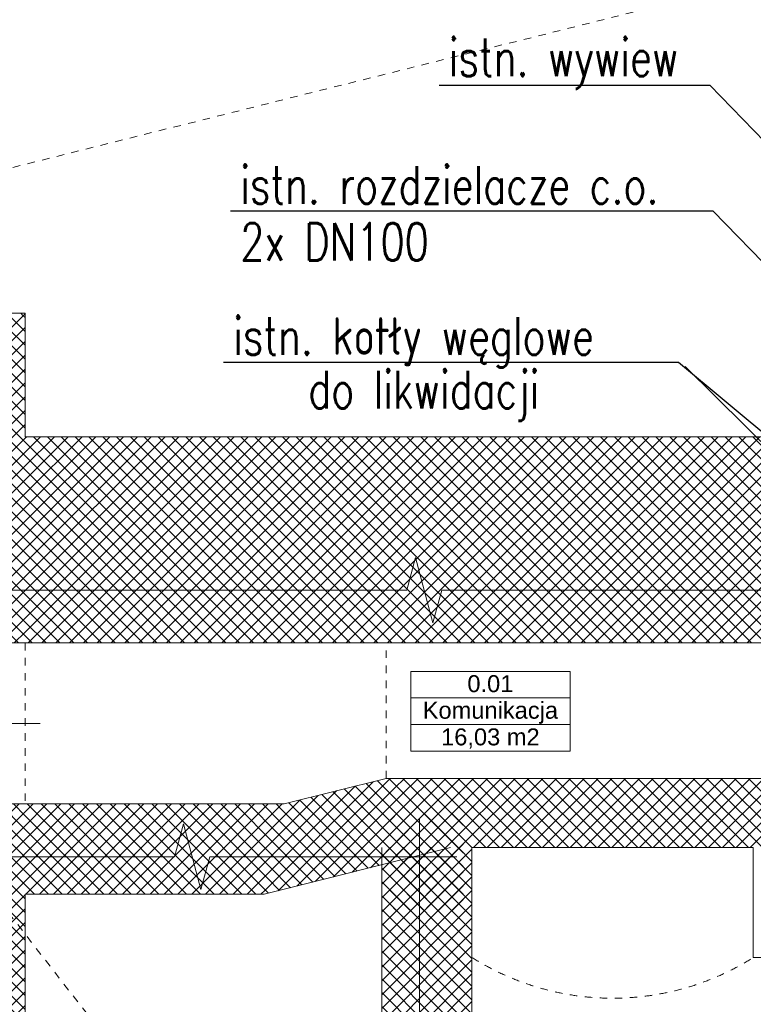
# Model space of a CAD drawing. Header units: millimetres. Extents: x 309006 to 595006, y -33000 to 67000.
# Tile 41 of 55: x 546151 to 551027, y 4413 to 10954. Entities that reach past the tile are written whole.
import ezdxf
from ezdxf.enums import TextEntityAlignment as Align

# ---------------------------------------------------------------- set-up
doc = ezdxf.new("R2010")
doc.units = ezdxf.units.MM
doc.header["$MEASUREMENT"] = 0
doc.linetypes.add('Przerywana 1_100', pattern=[100, 50, -50])
for name, color, linetype in [('Drzwi ArchiCAD', 7, 'Continuous'), ('Opisy', 7, 'Continuous'), ('Wymiary', 7, 'Continuous')]:
    doc.layers.add(name, color=color, linetype=linetype)
for name, color, linetype, lineweight in [('Drzwi ArchiCAD_Nr_pióra__21', 7, 'Continuous', 50), ('Drzwi ArchiCAD_Nr_pióra__3', 7, 'Continuous', 20), ('Drzwi ArchiCAD_Nr_pióra__4', 7, 'Continuous', 20), ('Metryczki pomieszczeń ArchiCADa_Nr_pióra__6', 7, 'Continuous', 13), ('Opisy_Nr_pióra__120', 7, 'Continuous', 5), ('PU_opisy_wk', 3, 'Continuous', 25), ('Znaczniki drzwi ArchiCADa_Nr_pióra__5', 7, 'Continuous', 5), ('Ściany_Nr_pióra__21', 7, 'Continuous', 50)]:
    doc.layers.add(name, color=color, linetype=linetype, lineweight=lineweight)
for name, color, linetype, lineweight, true_color in [('Drzwi ArchiCAD_Nr_pióra__82', 7, 'Continuous', 5, 0x4b4b4b), ('Opisy_Nr_pióra__82', 7, 'Continuous', 5, 0x4b4b4b), ('Stropy_Nr_pióra__82', 7, 'Continuous', 5, 0x4b4b4b), ('Ściany_Nr_pióra__102', 7, 'Continuous', 5, 0x8c8c8c), ('Ściany_Nr_pióra__82', 7, 'Continuous', 5, 0x4b4b4b)]:
    doc.layers.add(name, color=color, linetype=linetype, lineweight=lineweight, true_color=true_color)
doc.styles.add('8', font='simplex.shx', dxfattribs={"width": 0.75})
doc.styles.add('GENERATED_STYLE_1', font='arial.ttf')
doc.styles.add('GENERATED_STYLE_2', font='arial.ttf')
pattern_1 = [(135, (561939.59, -272436.916), (-45.961939, -45.961939), []), (225, (561939.59, -272436.916), (-45.961939, 45.961939), [])]

# ---------------------------------------------------------------- blocks, each defined once
blk = doc.blocks.new('D1 Drzwi proste 13_9')
at = {"layer": 'Drzwi ArchiCAD_Nr_pióra__21', "linetype": 'Continuous'}
for p, q in [((-535, 0), (-535, -80)), ((535, 0), (535, -80))]:
    blk.add_line(p, q, dxfattribs=at)
at = {"layer": 'Drzwi ArchiCAD_Nr_pióra__3', "linetype": 'Continuous'}
blk.add_arc((485, 0), 970, 92.36338, 180, dxfattribs=at)
at = {"layer": 'Drzwi ArchiCAD_Nr_pióra__4', "linetype": 'Continuous'}
for p, q in [((485, 970), (445, 970)), ((445, 970), (445, 0)), ((485, 0), (485, 970)), ((-485, 0), (-535, 0)), ((-535, 0), (-535, -80)), ((-485, -80), (-485, 0)), ((445, 0), (485, 0)), ((535, 0), (485, 0)), ((485, 0), (485, -80)), ((535, -80), (535, 0)), ((-535, -80), (-485, -80)), ((485, -80), (535, -80))]:
    blk.add_line(p, q, dxfattribs=at)
at = {"layer": 'Drzwi ArchiCAD_Nr_pióra__82', "linetype": 'Przerywana 1_100'}
for p, q in [((-535, 0), (535, 0)), ((-535, -750), (535, -750))]:
    blk.add_line(p, q, dxfattribs=at)
blk = doc.blocks.new('Znacznik O 13_4')
at = {"layer": 'Znaczniki drzwi ArchiCADa_Nr_pióra__5', "linetype": 'Continuous'}
blk.add_line((0, -1031.25), (0, 100), dxfattribs=at)
at = {"layer": 'Znaczniki drzwi ArchiCADa_Nr_pióra__5', "style": 'GENERATED_STYLE_1'}
for tag, p in [('AC_MarkerText_3', (-161.25, -747.2295)), ('A', (13.75, -747.2295))]:
    blk.add_attdef(tag, text='', height=87.5, rotation=270, dxfattribs=at).set_placement(p, align=Align.BOTTOM_LEFT)
blk = doc.blocks.new('Komunikacja_0.01_37', base_point=(277411.2, 6721.2))
at = {"layer": 'Metryczki pomieszczeń ArchiCADa_Nr_pióra__6', "linetype": 'Continuous'}
for p, q in [((276881.4, 6986.3), (277941.1, 6986.3)), ((276881.4, 6809.6), (276881.4, 6986.3)), ((277941.1, 6986.3), (277941.1, 6809.6)), ((277941.1, 6809.6), (276881.4, 6809.6)), ((276881.4, 6809.6), (277941.1, 6809.6)), ((276881.4, 6632.8), (276881.4, 6809.6)), ((277941.1, 6809.6), (277941.1, 6632.8)), ((277941.1, 6632.8), (276881.4, 6632.8)), ((276881.4, 6632.8), (277941.1, 6632.8)), ((276881.4, 6456), (276881.4, 6632.8)), ((277941.1, 6632.8), (277941.1, 6456)), ((277941.1, 6456), (276881.4, 6456))]:
    blk.add_line(p, q, dxfattribs=at)
at = {"layer": 'Metryczki pomieszczeń ArchiCADa_Nr_pióra__6'}
for tag, style, p in [('ROOM_NUMBER', 'GENERATED_STYLE_2', (277411.2, 6960.6)), ('ROOM_NAME', 'GENERATED_STYLE_2', (277411.2, 6783.8)), ('ROOM_AREA', 'GENERATED_STYLE_1', (277411.2, 6607.1))]:
    blk.add_attdef(tag, text='', height=112.5, dxfattribs=dict(at, style=style)).set_placement(p, align=Align.TOP_CENTER)

msp = doc.modelspace()

# ---------------------------------------------------------------- hatches: boundary and pattern name
at = {"layer": 'Ściany_Nr_pióra__102', "linetype": 'Continuous', "lineweight": 5}
h = msp.add_hatch(dxfattribs=at)
h.set_pattern_fill('Bloczki_betonowe', color=256, angle=90, style=0, pattern_type=2)
h.set_pattern_definition(pattern_1)
h.paths.add_polyline_path([(543882.5, 8304.2), (545437.5, 8304.2), (546187.5, 9004.2), (543182.5, 9004.2)])
h = msp.add_hatch(dxfattribs=at)
h.set_pattern_fill('Bloczki_betonowe', color=256, angle=90, style=0, pattern_type=2)
h.set_pattern_definition(pattern_1)
h.paths.add_polyline_path([(545437.5, 8304.2), (545437.5, 6814.2), (545517.5, 6814.2), (546187.5, 6814.2), (546187.5, 9004.2)])
h = msp.add_hatch(dxfattribs=at)
h.set_pattern_fill('Bloczki_betonowe', color=256, angle=90, style=0, pattern_type=2)
h.set_pattern_definition(pattern_1)
h.paths.add_polyline_path([(552727.5, 8184.2), (546187.5, 8184.2), (546187.5, 6814.2), (552727.5, 6814.2)])
h = msp.add_hatch(dxfattribs=at)
h.set_pattern_fill('Bloczki_betonowe', color=256, angle=90, style=0, pattern_type=2)
h.set_pattern_definition(pattern_1)
h.paths.add_polyline_path([(548587.5, 5914.2), (547908.4, 5744.2), (547776.5, 5144.2), (549014.8, 5454.2)])
h = msp.add_hatch(dxfattribs=at)
h.set_pattern_fill('Bloczki_betonowe', color=256, angle=90, style=0, pattern_type=2)
h.set_pattern_definition(pattern_1)
h.paths.add_polyline_path([(549014.8, 5454.2), (552357.5, 5454.2), (552357.5, 5914.2), (548587.5, 5914.2)])
h = msp.add_hatch(dxfattribs=at)
h.set_pattern_fill('Bloczki_betonowe', color=256, angle=90, style=0, pattern_type=2)
h.set_pattern_definition(pattern_1)
h.paths.add_polyline_path([(545437.5, 1144.2), (546187.5, 1864.2), (546187.5, 5744.2), (545517.5, 5744.2), (545437.5, 5744.2)])
h = msp.add_hatch(dxfattribs=at)
h.set_pattern_fill('Bloczki_betonowe', color=256, angle=90, style=0, pattern_type=2)
h.set_pattern_definition(pattern_1)
h.paths.add_polyline_path([(546187.5, 5144.2), (547776.5, 5144.2), (547908.4, 5744.2), (546187.5, 5744.2)])
h = msp.add_hatch(dxfattribs=at)
h.set_pattern_fill('Bloczki_betonowe', color=256, angle=90, style=0, pattern_type=2)
h.set_pattern_definition(pattern_1)
h.paths.add_polyline_path([(548557.5, 5454.2), (548557.5, 1864.2), (549157.5, 1864.2), (549157.5, 5454.2)])

# ---------------------------------------------------------------- linework, layer by layer
at = {"layer": 'Opisy', "color": 9, "linetype": 'Continuous', "lineweight": 5}
for p, q in [((552727.5, 6814.2), (545517.5, 6814.2)), ((547908.4, 5744.2), (548587.5, 5914.2)), ((548587.5, 5914.2), (553357.5, 5914.2)), ((545517.5, 5744.2), (547908.4, 5744.2)), ((549157.5, 5454.2), (549157.5, 1864.2)), ((551027.5, 5454.2), (549157.5, 5454.2))]:
    msp.add_line(p, q, dxfattribs=at)
at = {"layer": 'Opisy_Nr_pióra__120', "linetype": 'Continuous', "lineweight": 5}
for p, q in [((548723.5, 7164.2), (548781.7, 7381.5)), ((548898.2, 6946.8), (548781.7, 7381.5)), ((545537.5, 7164.2), (548723.5, 7164.2)), ((548898.2, 6946.8), (548956.5, 7164.2)), ((548956.5, 7164.2), (552142.5, 7164.2)), ((548807.5, 3567.4), (548807.5, 5644.2)), ((547239.2, 5611.5), (547181, 5394.2)), ((547239.2, 5611.5), (547355.7, 5176.8)), ((547181, 5394.2), (545537.5, 5394.2)), ((547414, 5394.2), (547355.7, 5176.8)), ((549057.5, 5394.2), (547414, 5394.2))]:
    msp.add_line(p, q, dxfattribs=at)
at = {"layer": 'Opisy_Nr_pióra__82', "linetype": 'Przerywana 1_100', "lineweight": 5}
for p, q in [((559057.5, 13212.1), (538942.5, 8182.1)), ((548807.5, 1507.7), (545787.5, 5394.2))]:
    msp.add_line(p, q, dxfattribs=at)
at = {"layer": 'PU_opisy_wk'}
for p, q in [((548938.8, 10518.7), (550739.1, 10518.7)), ((550739.1, 10518.7), (553613.5, 7551.5)), ((547551.7, 9683.9), (550758.6, 9683.9)), ((550758.6, 9683.9), (553283.4, 7090)), ((547505.1, 8679.6), (550529.7, 8679.6)), ((550530.6, 8679.3), (550529.7, 8679.6)), ((550530.6, 8679.3), (555041.1, 4911.3)), ((550574.1, 8649.8), (553975.4, 5284.2))]:
    msp.add_line(p, q, dxfattribs=at)
at = {"layer": 'Stropy_Nr_pióra__82', "linetype": 'Przerywana 1_100', "lineweight": 5}
msp.add_arc((550092.5, 6207.9), 1753.9, 237.78573, 302.21427, dxfattribs=at)
at = {"layer": 'Wymiary', "color": 7, "linetype": 'Continuous', "lineweight": 5}
msp.add_line((549132.5, 8184.2), (558287.7, 8184.2), dxfattribs=at)
msp.add_line((549132.5, 8184.2), (558287.7, 8184.2), dxfattribs=at)
at = {"layer": 'Ściany_Nr_pióra__102', "linetype": 'Continuous', "lineweight": 5}
for p, q in [((549039.6, 5694.1), (548613.4, 5267.9)), ((548947.7, 5694.1), (548613.4, 5359.9)), ((548855.8, 5694.1), (548613.4, 5451.8)), ((548763.9, 5694.1), (548613.4, 5543.7)), ((548672, 5694.1), (548613.4, 5635.6)), ((549098.6, 5236.8), (548641.2, 5694.1)), ((549098.6, 5328.7), (548733.1, 5694.1)), ((549098.6, 5420.6), (548825.1, 5694.1)), ((549098.6, 5512.5), (548917, 5694.1)), ((549098.6, 5604.5), (549008.9, 5694.1)), ((549098.6, 5661.2), (548613.4, 5176)), ((549098.6, 5144.8), (548613.4, 5630)), ((549098.6, 5569.3), (548613.4, 5084.1)), ((549098.6, 5052.9), (548613.4, 5538.1)), ((549024.1, 5035.5), (548613.4, 5446.2)), ((549098.6, 5477.3), (548656.8, 5035.5)), ((549098.6, 5385.4), (548748.7, 5035.5)), ((548932.2, 5035.5), (548613.4, 5354.2)), ((548840.3, 5035.5), (548613.4, 5262.3)), ((549098.6, 5293.5), (548840.6, 5035.5)), ((548748.3, 5035.5), (548613.4, 5170.4)), ((549098.6, 5201.6), (548932.5, 5035.5)), ((549098.6, 5109.6), (549024.5, 5035.5)), ((548656.4, 5035.5), (548613.4, 5078.5))]:
    msp.add_line(p, q, dxfattribs=at)
at = {"layer": 'Ściany_Nr_pióra__21', "linetype": 'Continuous', "lineweight": 5}
for p, q in [((545517.5, 6814.2), (546187.5, 6814.2)), ((545517.5, 5744.2), (546187.5, 5744.2)), ((551027.5, 4724), (551487.5, 4724))]:
    msp.add_line(p, q, dxfattribs=at)
at = {"layer": 'Ściany_Nr_pióra__21', "linetype": 'Continuous', "lineweight": 5, "flags": 128}
for points in [[(546187.5, 9004.2), (543182.5, 9004.2)], [(546187.5, 8184.2), (546187.5, 9004.2)], [(551582.5, 8184.2), (546187.5, 8184.2)], [(546187.5, 6814.2), (552727.5, 6814.2)], [(548587.5, 5914.2), (547908.4, 5744.2)], [(552357.5, 5914.2), (548587.5, 5914.2)], [(547908.4, 5744.2), (546187.5, 5744.2)], [(547776.5, 5144.2), (549014.8, 5454.2)], [(548557.5, 5454.2), (548557.5, 1864.2)], [(549157.5, 1864.2), (549157.5, 5454.2)], [(549157.5, 5454.2), (551027.5, 5454.2)], [(551027.5, 5454.2), (551027.5, 4724)], [(546187.5, 1864.2), (546187.5, 5144.2)], [(546187.5, 5144.2), (547776.5, 5144.2)]]:
    msp.add_lwpolyline(points, dxfattribs=at)
at = {"layer": 'Ściany_Nr_pióra__82', "linetype": 'Przerywana 1_100', "lineweight": 5}
msp.add_line((548587.5, 5914.2), (548587.5, 6814.2), dxfattribs=at)

# ---------------------------------------------------------------- block references
at = {"layer": 'Drzwi ArchiCAD', "color": 251, "linetype": 'Continuous', "lineweight": 5, "true_color": 0x6a6a6a, "xscale": -1, "zscale": 1000, "rotation": 89.99999999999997}
msp.add_blockref('D1 Drzwi proste 13_9', (545437.5, 6279.2), dxfattribs=at)
at = {"layer": 'Opisy', "linetype": 'Continuous'}
ref = msp.add_blockref('Komunikacja_0.01_37', (549279.7, 6360.3), dxfattribs=at)
ref.add_attrib('ROOM_NAME', 'Komunikacja', dxfattribs={"layer": 'Metryczki pomieszczeń ArchiCADa_Nr_pióra__6', "color": 7, "height": 112.5, "style": 'GENERATED_STYLE_2'}).set_placement((549279.7, 6423), align=Align.TOP_CENTER)
ref.add_attrib('ROOM_NUMBER', '0.01', dxfattribs={"layer": 'Metryczki pomieszczeń ArchiCADa_Nr_pióra__6', "color": 7, "height": 112.5, "style": 'GENERATED_STYLE_2'}).set_placement((549279.7, 6599.8), align=Align.TOP_CENTER)
ref.add_attrib('ROOM_AREA', '16,03 m2', dxfattribs={"layer": 'Metryczki pomieszczeń ArchiCADa_Nr_pióra__6', "color": 7, "height": 112.5, "style": 'GENERATED_STYLE_1'}).set_placement((549279.7, 6246.2), align=Align.TOP_CENTER)
at = {"layer": 'Znaczniki drzwi ArchiCADa_Nr_pióra__5', "lineweight": 5}
ref = msp.add_blockref('Znacznik O 13_4', (546187.5, 6279.2), dxfattribs=dict(at, rotation=270))
ref.add_attrib('A', '100', dxfattribs={"color": 7, "height": 87.5, "rotation": 180, "style": 'GENERATED_STYLE_1'}).set_placement((545383.1, 6265.4), align=Align.BOTTOM_LEFT)
ref.add_attrib('AC_MarkerText_3', '190', dxfattribs={"color": 7, "height": 87.5, "rotation": 180, "style": 'GENERATED_STYLE_1'}).set_placement((545383.1, 6440.4), align=Align.BOTTOM_LEFT)

# ---------------------------------------------------------------- texts
at = {"layer": 'PU_opisy_wk', "linetype": 'ByBlock', "style": '8', "width": 0.75}
for s, p in [('istn. wywiew', (549003.4, 10579.1)), ('istn. rozdzielacze c.o.', (547617.1, 9732.1)), ('2x DN100', (547617.1, 9353.7)), ('istn. kotły węglowe ', (547570.5, 8727.8)), ('do likwidacji', (548069.4, 8372.3))]:
    msp.add_text(s, height=250, dxfattribs=at).set_placement(p)

doc.saveas('drawing.dxf')
